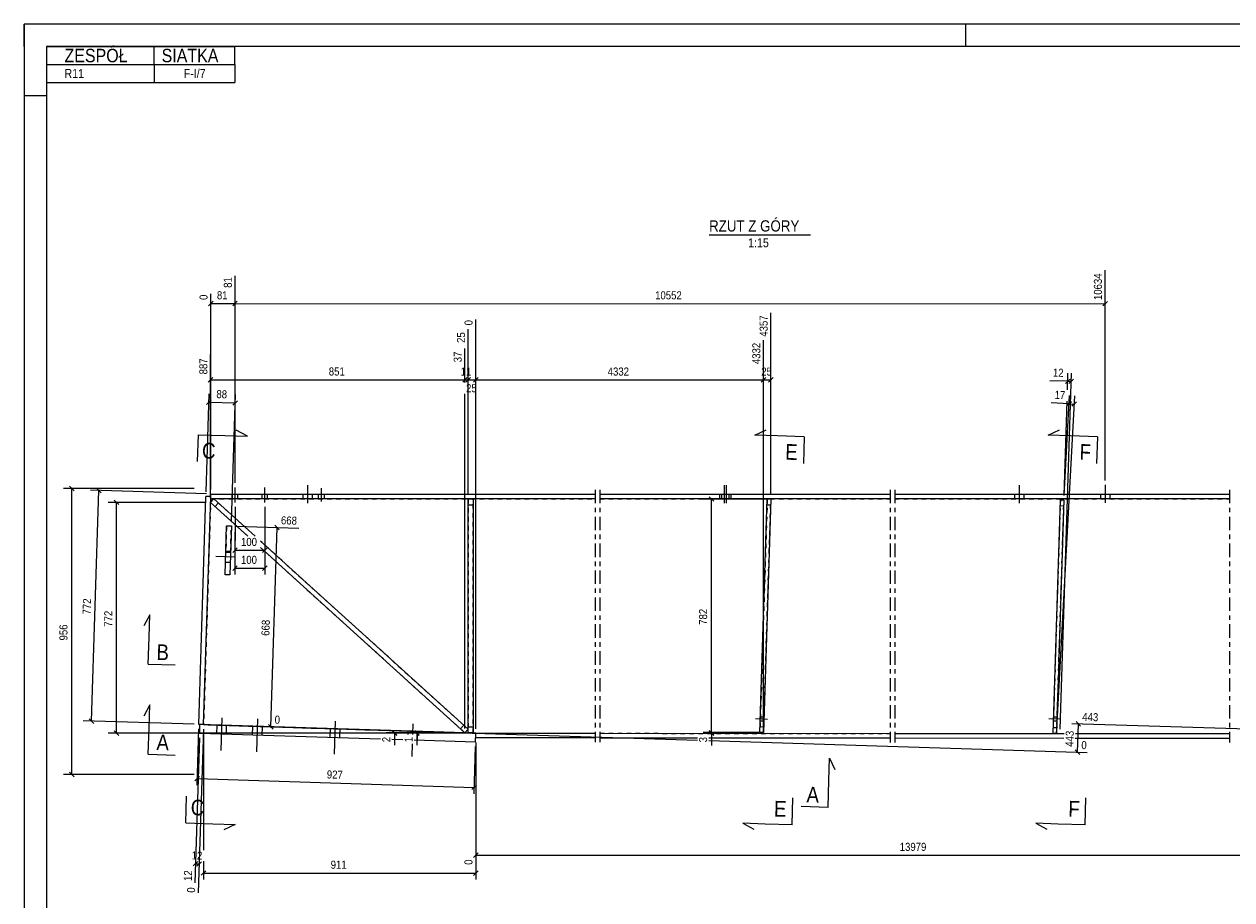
# Model space of a CAD drawing. Header units: millimetres. Extents: x 0 to 420, y 0 to 610.
# Tile 3 of 4: x 0 to 269, y 415 to 610. Entities that reach past the tile are written whole.
import ezdxf

# ---------------------------------------------------------------- set-up
doc = ezdxf.new("R2010")
doc.units = ezdxf.units.MM
for name, pattern in [('XKITLINE00', [0]), ('XKITLINE01', [4, 1, -1, 1, -1]), ('XKITLINE02', [4, 2, -2]), ('XKITLINE03', [6, 3, -1, 1, -1])]:
    doc.linetypes.add(name, pattern=pattern)
for name, color, linetype, lineweight in [('Arkusz rysunku', 3, 'Continuous', 0), ('Element', 2, 'Continuous', 0), ('Inny typ obiektu', 7, 'Continuous', 0), ('Przekrój', 7, 'Continuous', 0), ('Wymiar', 4, 'Continuous', 0), ('Śruba', 3, 'Continuous', 0)]:
    doc.layers.add(name, color=color, linetype=linetype, lineweight=lineweight)
doc.styles.add('ARIAL', font='ARIAL.TTF')

msp = doc.modelspace()

# ---------------------------------------------------------------- linework, layer by layer
at = {"layer": 'Arkusz rysunku', "linetype": 'XKITLINE00', "lineweight": 0}
for p, q in [((420, 610), (0, 610)), ((0, 610), (0, 0)), ((0, 605), (0, 610)), ((210, 605), (210, 610)), ((415, 605), (5, 605)), ((5, 605), (5, 5)), ((5, 594), (0, 594))]:
    msp.add_line(p, q, dxfattribs=at)
at = {"layer": 'Element', "linetype": 'XKITLINE00', "lineweight": 0}
for p, q in [((38.95, 453.81), (40.55, 504.67)), ((40.02, 453.77), (41.62, 504.64)), ((41.62, 504.64), (40.55, 504.67)), ((41.58, 503.34), (42.3, 504.13)), ((41.62, 504.14), (41.6, 504.14)), ((41.62, 504.14), (41.62, 505.2)), ((41.62, 505.2), (127.38, 505.2)), ((127.38, 504.14), (41.62, 504.14)), ((42.3, 504.13), (51.5, 495.79)), ((99.05, 451.94), (99.05, 504.1)), ((100.12, 504.1), (99.05, 504.1)), ((100.12, 504.1), (100.12, 451.94)), ((128.38, 505.2), (193.16, 505.2)), ((193.16, 504.14), (128.38, 504.14)), ((164.09, 452), (165.74, 504.11)), ((166.54, 504.09), (164.89, 451.98)), ((166.54, 504.09), (165.74, 504.11)), ((194.16, 505.2), (268.84, 505.2)), ((268.84, 504.14), (194.16, 504.14)), ((229.46, 451.83), (231.1, 503.94)), ((231.9, 503.92), (230.26, 451.8)), ((231.9, 503.92), (231.1, 503.94)), ((49.91, 495.79), (41.58, 503.34)), ((44.81, 487.21), (45.15, 498.12)), ((45.15, 498.12), (46.22, 498.08)), ((46.22, 498.08), (45.87, 487.17)), ((98.3, 451.94), (52.69, 493.27)), ((52.72, 494.68), (99.01, 452.74)), ((44.96, 492.21), (46.03, 492.18)), ((45.87, 487.17), (44.81, 487.21)), ((40.02, 453.77), (38.95, 453.81)), ((39.15, 451.8), (39.21, 453.8)), ((100.72, 451.86), (39.21, 453.8)), ((99.01, 452.74), (98.3, 451.94)), ((79.49, 450.53), (39.15, 451.8)), ((84.49, 450.37), (82.01, 450.45)), ((100.65, 449.86), (87.01, 450.29)), ((100.12, 451.94), (99.05, 451.94)), ((100.65, 449.86), (100.72, 451.86)), ((100.72, 450.79), (100.72, 451.86)), ((100.72, 451.86), (127.38, 451.85)), ((127.38, 450.79), (100.72, 450.79)), ((128.38, 451.83), (193.16, 451.82)), ((150.16, 450.76), (128.38, 450.76)), ((193.16, 450.75), (152.68, 450.76)), ((164.89, 451.98), (164.09, 452)), ((194.16, 451.78), (231.93, 451.78)), ((231.89, 450.71), (194.16, 450.72)), ((230.26, 451.8), (229.46, 451.83)), ((268.84, 450.71), (234.41, 450.71)), ((234.45, 451.78), (268.84, 451.77))]:
    msp.add_line(p, q, dxfattribs=at)
at = {"layer": 'Element', "linetype": 'XKITLINE01', "lineweight": 0}
for p, q in [((41.6, 504.14), (40.02, 453.77)), ((41.58, 503.34), (42.3, 504.13)), ((42.3, 504.13), (41.58, 503.34)), ((41.58, 503.34), (42.3, 504.13)), ((41.6, 504.14), (127.38, 504.14)), ((51.5, 495.79), (42.3, 504.13)), ((99.05, 504.1), (99.05, 451.94)), ((99.05, 504.1), (100.12, 504.1)), ((100.12, 451.94), (100.12, 504.1)), ((128.38, 504.14), (193.16, 504.14)), ((165.74, 504.11), (164.09, 452)), ((164.89, 451.98), (166.54, 504.09)), ((165.74, 504.11), (166.54, 504.09)), ((194.16, 504.14), (268.84, 504.14)), ((231.1, 503.94), (229.46, 451.83)), ((230.26, 451.8), (231.9, 503.92)), ((231.1, 503.94), (231.9, 503.92)), ((41.58, 503.34), (49.91, 495.79)), ((42.57, 502.44), (43.28, 503.23)), ((42.57, 502.44), (43.28, 503.23)), ((99.05, 502.77), (100.12, 502.77)), ((99.05, 502.77), (100.12, 502.77)), ((165.7, 502.78), (166.5, 502.76)), ((165.7, 502.78), (166.5, 502.76)), ((231.06, 502.61), (231.86, 502.58)), ((231.06, 502.61), (231.86, 502.58)), ((45.15, 498.12), (44.96, 492.21)), ((46.03, 492.18), (46.22, 498.08)), ((52.69, 493.27), (98.3, 451.94)), ((99.01, 452.74), (52.72, 494.68)), ((40.02, 453.77), (100.72, 451.86)), ((97.31, 452.84), (98.02, 453.63)), ((97.31, 452.84), (98.02, 453.63)), ((98.3, 451.94), (99.01, 452.74)), ((99.05, 453.27), (100.12, 453.27)), ((99.05, 453.27), (100.12, 453.27)), ((164.14, 453.33), (164.94, 453.31)), ((164.14, 453.33), (164.94, 453.31)), ((229.5, 453.16), (230.3, 453.14)), ((229.5, 453.16), (230.3, 453.14)), ((99.05, 451.94), (100.12, 451.94)), ((100.72, 451.86), (127.38, 451.85)), ((128.38, 451.83), (193.16, 451.82)), ((164.09, 452), (164.89, 451.98)), ((194.16, 451.78), (231.93, 451.78)), ((229.46, 451.83), (230.26, 451.8)), ((234.45, 451.78), (268.84, 451.77))]:
    msp.add_line(p, q, dxfattribs=at)
at = {"layer": 'Element', "linetype": 'XKITLINE03', "lineweight": 0}
for p, q in [((127.38, 506.14), (127.38, 449.83)), ((128.38, 506.14), (128.38, 449.83)), ((193.16, 506.14), (193.16, 449.78)), ((194.16, 506.14), (194.16, 449.78)), ((268.84, 506.14), (268.84, 449.75))]:
    msp.add_line(p, q, dxfattribs=at)
at = {"layer": 'Inny typ obiektu', "linetype": 'XKITLINE00', "lineweight": 0}
for p, q in [((5, 605), (47, 605)), ((5, 605), (5, 601)), ((29, 601), (29, 605)), ((47, 601), (47, 605)), ((5, 601), (47, 601)), ((5, 601), (5, 597)), ((29, 601), (29, 597)), ((47, 601), (47, 597)), ((5, 597), (47, 597)), ((152.76, 563), (175.36, 563))]:
    msp.add_line(p, q, dxfattribs=at)
at = {"layer": 'Przekrój', "linetype": 'XKITLINE00', "lineweight": 0}
for p, q in [((38.79, 518.43), (38.6, 512.43)), ((38.79, 518.43), (44.78, 518.24)), ((44.78, 518.24), (49.78, 518.08)), ((49.78, 518.08), (47.32, 519.41)), ((162.99, 518.33), (165.52, 519.5)), ((167.98, 518.17), (162.99, 518.33)), ((173.98, 517.99), (167.98, 518.17)), ((173.98, 517.99), (173.79, 511.99)), ((228.36, 518.33), (230.89, 519.5)), ((233.35, 518.17), (228.36, 518.33)), ((239.35, 517.99), (233.35, 518.17)), ((239.35, 517.99), (239.16, 511.99)), ((28.04, 478.26), (26.71, 475.8)), ((27.88, 473.27), (28.04, 478.26)), ((27.69, 467.27), (27.88, 473.27)), ((27.69, 467.27), (33.69, 467.08)), ((28.04, 458.15), (26.71, 455.69)), ((27.88, 453.16), (28.04, 458.15)), ((27.69, 447.16), (27.88, 453.16)), ((27.69, 447.16), (33.69, 446.97)), ((179.47, 441.28), (179.62, 446.28)), ((179.62, 446.28), (180.79, 443.74)), ((179.28, 435.29), (179.47, 441.28)), ((36.05, 431.86), (36.24, 437.85)), ((171.25, 431.41), (171.44, 437.41)), ((236.62, 431.41), (236.81, 437.41)), ((179.28, 435.29), (173.28, 435.48)), ((36.05, 431.86), (42.05, 431.67)), ((42.05, 431.67), (47.05, 431.51)), ((47.05, 431.51), (44.51, 430.34)), ((160.25, 431.76), (162.71, 430.43)), ((165.25, 431.6), (160.25, 431.76)), ((171.25, 431.41), (165.25, 431.6)), ((225.62, 431.76), (228.08, 430.43)), ((230.62, 431.6), (225.62, 431.76)), ((236.62, 431.41), (230.62, 431.6))]:
    msp.add_line(p, q, dxfattribs=at)
at = {"layer": 'Wymiar', "linetype": 'XKITLINE00', "lineweight": 0}
for p, q in [((241.09, 508.23), (241.09, 555.14)), ((47.03, 507.67), (47.03, 553.86)), ((47.03, 507.67), (47.03, 553.86)), ((41.62, 506.2), (41.63, 549.82)), ((42.13, 548.18), (41.12, 547.16)), ((41.63, 547.67), (47.03, 547.67)), ((47.54, 548.18), (46.52, 547.16)), ((47.54, 548.18), (46.52, 547.16)), ((47.03, 547.67), (241.09, 547.64)), ((241.6, 548.15), (240.58, 547.14)), ((100.72, 452.86), (100.73, 544.16)), ((100.73, 530.06), (100.73, 544.16)), ((166.54, 505.09), (166.54, 545.63)), ((99.05, 530.06), (99.05, 541.97)), ((99.05, 533.78), (99.05, 541.97)), ((164.89, 452.98), (164.9, 539.51)), ((164.9, 533.77), (164.9, 539.51)), ((41.58, 504.34), (41.58, 536.29)), ((98.31, 533.78), (98.31, 537.65)), ((98.31, 530.06), (98.31, 537.65)), ((42.09, 531.18), (41.07, 530.16)), ((41.58, 530.67), (98.31, 530.66)), ((98.82, 531.17), (97.8, 530.15)), ((98.82, 531.17), (97.8, 530.15)), ((98.31, 530.06), (98.31, 531.26)), ((98.31, 530.66), (99.05, 530.66)), ((99.56, 531.17), (98.54, 530.15)), ((99.56, 531.17), (98.54, 530.15)), ((99.05, 505.1), (99.05, 531.26)), ((99.05, 530.66), (100.73, 530.66)), ((101.24, 531.17), (100.22, 530.15)), ((101.24, 531.17), (100.22, 530.15)), ((100.73, 530.66), (164.9, 530.65)), ((165.41, 531.16), (164.39, 530.14)), ((165.41, 531.16), (164.39, 530.14)), ((164.89, 452.98), (164.9, 531.25)), ((164.9, 530.65), (166.54, 530.65)), ((167.05, 531.16), (166.03, 530.14)), ((231.06, 452.78), (233.57, 532.17)), ((233.26, 530.83), (232.21, 529.84)), ((232.68, 528.46), (232.8, 532.19)), ((234.03, 530.8), (232.98, 529.82)), ((232.74, 530.34), (228.72, 530.46)), ((232.74, 530.34), (228.72, 530.46)), ((232.74, 530.34), (233.51, 530.31)), ((40.59, 505.67), (41.28, 527.55)), ((41.74, 526.19), (40.69, 525.2)), ((41.22, 525.69), (47.08, 525.51)), ((46.25, 499.08), (47.14, 527.37)), ((47.61, 526), (46.56, 525.01)), ((98.3, 452.94), (98.31, 527.54)), ((98.3, 452.94), (98.31, 527.54)), ((99.05, 505.1), (99.05, 527.54)), ((100.72, 452.86), (100.73, 527.54)), ((233.05, 525.32), (229.03, 525.53)), ((233.05, 525.32), (229.03, 525.53)), ((230.31, 452.8), (234.29, 527.12)), ((231.93, 504.92), (232.6, 525.94)), ((231.96, 504.91), (233.15, 527.18)), ((233.58, 525.8), (232.51, 524.84)), ((233.05, 525.32), (234.19, 525.26)), ((234.73, 525.74), (233.65, 524.78)), ((37.95, 506.41), (8.76, 506.41)), ((10.11, 506.92), (11.13, 505.9)), ((10.62, 442.67), (10.62, 506.41)), ((16.16, 506.52), (17.14, 505.47)), ((40.64, 505.23), (14.79, 506.05)), ((15.03, 454.56), (16.65, 505.99)), ((20.11, 503.85), (21.13, 502.83)), ((165.54, 504.09), (151.43, 504.09)), ((152.78, 504.6), (153.8, 503.58)), ((153.28, 451.98), (153.29, 504.09)), ((40.58, 503.34), (18.76, 503.34)), ((20.61, 451.87), (20.62, 503.34)), ((47.03, 502.34), (47.02, 487.23)), ((47.03, 502.34), (47.02, 491.23)), ((53.69, 502.34), (53.69, 487.23)), ((53.69, 502.34), (53.69, 491.23)), ((55.92, 498.29), (56.9, 497.24)), ((47.22, 498.05), (61.23, 497.61)), ((55.01, 453.3), (56.41, 497.76)), ((47.53, 493.18), (46.52, 492.16)), ((54.2, 493.18), (53.18, 492.16)), ((47.02, 492.67), (53.69, 492.67)), ((47.53, 489.18), (46.51, 488.16)), ((47.02, 488.67), (53.69, 488.67)), ((54.2, 489.18), (53.18, 488.16)), ((37.95, 453.84), (13.17, 454.62)), ((14.53, 455.09), (15.52, 454.04)), ((38.92, 452.81), (38.52, 440.29)), ((39.98, 452.77), (38.83, 416.24)), ((40.01, 452.77), (40.01, 425.8)), ((41.01, 453.74), (150.16, 450.3)), ((41.01, 453.74), (57.16, 453.23)), ((54.51, 453.83), (55.5, 452.78)), ((303.51, 451.77), (233.68, 453.98)), ((234.62, 454.46), (235.61, 453.41)), ((234.92, 447.62), (235.12, 453.93)), ((99.72, 451.86), (18.75, 451.87)), ((20.1, 452.38), (21.12, 451.36)), ((39.12, 450.8), (38.1, 418.45)), ((97.3, 451.94), (80.75, 451.95)), ((99.72, 451.86), (80.75, 451.86)), ((82.1, 452.46), (83.12, 451.44)), ((82.1, 452.37), (83.12, 451.35)), ((82.61, 451.86), (82.61, 451.95)), ((82.61, 451.86), (82.61, 449.18)), ((82.61, 451.86), (82.61, 449.18)), ((98.05, 451.94), (85.75, 451.94)), ((99.72, 451.86), (85.75, 451.86)), ((87.1, 452.45), (88.12, 451.43)), ((87.1, 452.37), (88.12, 451.35)), ((87.61, 451.86), (87.61, 451.94)), ((87.61, 451.86), (87.61, 449.17)), ((87.61, 451.86), (87.61, 449.17)), ((163.89, 451.98), (151.42, 451.98)), ((163.89, 451.98), (151.42, 451.98)), ((163.89, 451.82), (151.42, 451.82)), ((152.68, 450.22), (237.07, 447.55)), ((152.77, 452.49), (153.79, 451.47)), ((152.77, 452.49), (153.79, 451.47)), ((152.77, 452.33), (153.79, 451.31)), ((153.28, 451.82), (153.28, 451.98)), ((153.28, 451.82), (153.28, 449.14)), ((153.28, 451.82), (153.28, 449.14)), ((100.62, 448.86), (100.29, 438.35)), ((100.72, 449.79), (100.71, 422.51)), ((100.72, 449.79), (100.71, 419.22)), ((234.42, 448.15), (235.41, 447.1)), ((37.95, 442.67), (8.76, 442.67)), ((10.11, 443.18), (11.13, 442.16)), ((39.09, 442.23), (38.04, 441.24)), ((38.57, 441.73), (100.34, 439.78)), ((100.86, 440.28), (99.81, 439.29)), ((38.76, 423.23), (37.71, 422.24)), ((39.56, 423.2), (38.51, 422.22)), ((40.01, 423.28), (40.01, 419.23)), ((101.22, 425.17), (100.2, 424.15)), ((100.71, 424.66), (296.51, 424.64)), ((38.23, 422.74), (39.03, 422.71)), ((40.52, 421.18), (39.5, 420.16)), ((40.01, 420.67), (100.71, 420.66)), ((101.22, 421.17), (100.2, 420.15))]:
    msp.add_line(p, q, dxfattribs=at)
at = {"layer": 'Śruba', "linetype": 'XKITLINE00', "lineweight": 0}
for p, q in [((47.03, 503.34), (47.03, 506.67)), ((47.03, 503.34), (47.03, 506.67)), ((53.69, 503.34), (53.69, 506.67)), ((53.69, 503.34), (53.69, 506.67)), ((63.21, 507.2), (63.21, 503.2)), ((66.24, 506.5), (66.24, 503.5)), ((156.14, 507.2), (156.14, 503.2)), ((156.57, 507.2), (156.57, 503.2)), ((221.92, 507.2), (221.92, 503.2)), ((241.09, 507.23), (241.09, 503.23)), ((46.43, 504.14), (46.43, 505.2)), ((46.43, 504.14), (46.43, 505.2)), ((47.63, 504.14), (47.63, 505.2)), ((47.63, 504.14), (47.63, 505.2)), ((53.09, 504.13), (53.09, 505.2)), ((53.09, 504.14), (53.09, 505.2)), ((54.29, 504.13), (54.29, 505.2)), ((54.29, 504.14), (54.29, 505.2)), ((62.17, 505.2), (62.17, 504.14)), ((64.24, 505.2), (64.24, 504.14)), ((65.58, 505.2), (65.58, 504.14)), ((66.89, 505.2), (66.89, 504.14)), ((155.1, 505.2), (155.1, 504.14)), ((155.54, 505.2), (155.54, 504.14)), ((157.17, 505.2), (157.17, 504.14)), ((157.61, 505.2), (157.61, 504.14)), ((220.89, 505.2), (220.89, 504.14)), ((222.95, 505.2), (222.95, 504.14)), ((240.05, 505.2), (240.05, 504.14)), ((242.12, 505.2), (242.12, 504.14)), ((42.77, 491.32), (47.1, 491.18)), ((44.97, 492.47), (46.04, 492.44)), ((44.89, 490.03), (45.96, 489.99)), ((44.07, 455.31), (43.83, 447.98)), ((44.07, 455.31), (43.83, 447.98)), ((164.21, 455.54), (165.01, 455.52)), ((229.58, 455.54), (230.38, 455.52)), ((42.95, 453.68), (42.88, 451.68)), ((42.95, 453.68), (42.88, 451.68)), ((45.08, 453.61), (45.02, 451.61)), ((45.08, 453.61), (45.02, 451.61)), ((50.94, 453.43), (50.88, 451.43)), ((50.94, 453.43), (50.88, 451.43)), ((52.06, 455.06), (51.83, 447.73)), ((52.06, 455.06), (51.83, 447.73)), ((53.08, 453.36), (53.01, 451.36)), ((53.08, 453.36), (53.01, 451.36)), ((68.27, 452.88), (68.2, 450.88)), ((68.27, 452.88), (68.2, 450.88)), ((69.39, 454.51), (69.15, 447.18)), ((69.39, 454.51), (69.15, 447.18)), ((70.4, 452.81), (70.34, 450.82)), ((70.4, 452.81), (70.34, 450.82)), ((86.71, 453.97), (86.63, 451.54)), ((86.71, 453.97), (86.63, 451.54)), ((163.14, 455.11), (165.8, 455.02)), ((164.18, 454.61), (164.98, 454.58)), ((228.51, 455.11), (231.17, 455.03)), ((229.55, 454.61), (230.35, 454.58)), ((85.59, 452.34), (85.57, 451.54)), ((85.59, 452.34), (85.57, 451.54)), ((87.72, 452.27), (87.66, 450.27)), ((87.72, 452.27), (87.66, 450.27)), ((86.57, 449.49), (86.48, 446.64)), ((86.57, 449.49), (86.48, 446.64))]:
    msp.add_line(p, q, dxfattribs=at)
at = {"layer": 'Śruba', "linetype": 'XKITLINE02', "lineweight": 0}
for p, q in [((164.21, 455.54), (165.01, 455.52)), ((229.58, 455.54), (230.38, 455.52)), ((163.14, 455.11), (165.8, 455.02)), ((164.18, 454.61), (164.98, 454.58)), ((228.51, 455.11), (231.17, 455.03)), ((229.55, 454.61), (230.35, 454.58))]:
    msp.add_line(p, q, dxfattribs=at)

# ---------------------------------------------------------------- texts
at = {"layer": 'Inny typ obiektu', "style": 'ARIAL', "width": 0.85}
for s, height, p in [('ZESPÓŁ', 3, (9, 601.5)), ('SIATKA', 3, (30.66, 601.5)), ('R11', 2, (9, 598)), ('F-I/7', 2, (35.59, 598)), ('RZUT Z GÓRY', 2.5, (152.76, 563.75)), ('1:15', 2, (161.46, 560.25))]:
    msp.add_text(s, height=height, dxfattribs=at).set_placement(p)
at = {"layer": 'Przekrój', "style": 'ARIAL', "width": 0.85}
for s, p in [('C', (39.62, 513.15)), ('E', (169.7, 512.87)), ('F', (235.34, 512.86)), ('B', (29.47, 468.21)), ('A', (29.47, 448.1)), ('A', (174.45, 436.44)), ('C', (37.11, 433.57)), ('E', (167.19, 433.29)), ('F', (232.83, 433.29))]:
    msp.add_text(s, height=3.5, rotation=-1.8048, dxfattribs=at).set_placement(p)
at = {"layer": 'Wymiar', "style": 'ARIAL', "width": 0.85}
for s, rotation, p in [('81', 89.9945, (46.31, 551.19)), ('10634', 89.9945, (240.37, 548.46)), ('0', 89.9945, (40.91, 548.49)), ('81', -0.0057, (42.99, 548.63)), ('10552', -0.0057, (140.72, 548.62)), ('4357', 89.9945, (165.82, 540.29)), ('0', 89.9945, (100.01, 542.82)), ('25', 89.9945, (98.33, 538.9)), ('4332', 89.9945, (164.18, 534.17)), ('37', 89.9945, (97.59, 534.58)), ('887', 89.9945, (40.86, 531.89)), ('851', -0.0057, (67.94, 531.63)), ('11', -0.0057, (97.34, 531.62)), ('4332', -0.0057, (130.14, 531.62)), ('25', -0.0057, (164.39, 531.61)), ('12', -1.8048, (229.42, 531.4)), ('88', -1.8048, (42.85, 526.6)), ('25', -0.0057, (98.55, 527.9)), ('17', -3.0653, (229.76, 526.46)), ('668', -1.8048, (57.25, 498.46)), ('100', -0.0057, (48.36, 493.63)), ('100', -0.0057, (48.35, 489.63)), ('772', 88.1897, (14.82, 478.31)), ('772', 89.9945, (19.66, 475.6)), ('668', 88.1897, (54.69, 473.56)), ('782', 89.9945, (152.32, 476.03)), ('956', 90.0002, (9.66, 472.54)), ('0', -1.8048, (55.85, 453.99)), ('443', -1.8048, (235.96, 454.62)), ('2', 89.9945, (81.65, 449.85)), ('1', 89.9945, (86.65, 449.85)), ('3', 89.9945, (152.32, 449.81)), ('443', 88.1897, (233.99, 448.81)), ('0', -1.8048, (235.76, 448.32)), ('927', -1.8048, (67.48, 441.78)), ('13979', -0.0057, (195.27, 425.61)), ('12', -1.8048, (37.33, 423.72)), ('911', -0.0057, (68.36, 421.63)), ('0', 89.9945, (99.99, 422.51)), ('12', 88.1897, (37.39, 418.87)), ('0', 88.1897, (38.11, 416.26))]:
    msp.add_text(s, height=1.8, rotation=rotation, dxfattribs=at).set_placement(p)

doc.saveas('drawing.dxf')
